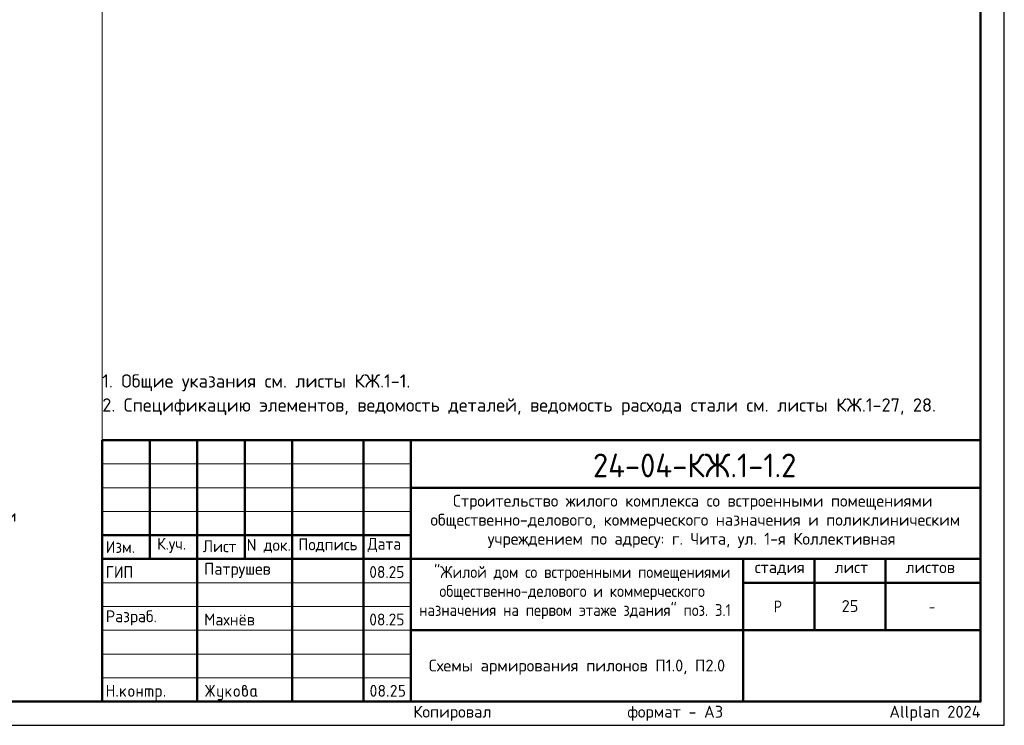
# Model space of a CAD drawing. Header units: millimetres. Extents: x 0 to 42000, y 0 to 29700.
# Tile 12 of 18: x 21261 to 42000, y 0 to 14850. Entities that reach past the tile are written whole.
import ezdxf

# ---------------------------------------------------------------- set-up
doc = ezdxf.new("R2010")
doc.units = ezdxf.units.MM
for name, color, linetype, lineweight in [('Standard', 7, 'Continuous', 25), ('Надписи', 7, 'Continuous', 25), ('Позиционная метка диаметр_ шаг', 7, 'Continuous', 13)]:
    doc.layers.add(name, color=color, linetype=linetype, lineweight=lineweight)
doc.styles.add('ISOCPEUR', font='txt')

msp = doc.modelspace()

# ---------------------------------------------------------------- hatches: boundary and pattern name
at = {"layer": 'Standard', "linetype": 'Continuous', "lineweight": 25, "transparency": 33554687}
for points in [[(23099, 614), (23099, 839), (23099, 840), (23099, 842), (23099, 843), (23100, 844), (23100, 845), (23101, 846), (23101, 847), (23102, 848), (23103, 849), (23104, 850), (23105, 850), (23106, 851), (23107, 851), (23109, 851), (23110, 851), (23112, 851), (23113, 851), (23115, 851), (23116, 851), (23117, 851), (23118, 850), (23119, 850), (23120, 849), (23121, 848), (23122, 847), (23122, 846), (23123, 845), (23123, 844), (23124, 843), (23124, 842), (23124, 840), (23124, 839), (23124, 751), (23224, 751), (23224, 839), (23224, 840), (23224, 842), (23224, 843), (23225, 844), (23225, 845), (23226, 846), (23226, 847), (23227, 848), (23228, 849), (23229, 850), (23230, 850), (23231, 851), (23232, 851), (23233, 851), (23235, 851), (23236, 851), (23238, 851), (23239, 851), (23241, 851), (23242, 851), (23243, 850), (23244, 850), (23245, 849), (23246, 848), (23247, 847), (23247, 846), (23248, 845), (23248, 844), (23249, 843), (23249, 842), (23249, 840), (23249, 839), (23249, 614), (23249, 612), (23249, 611), (23249, 609), (23248, 608), (23248, 607), (23247, 606), (23247, 605), (23246, 604), (23245, 604), (23244, 603), (23243, 602), (23242, 602), (23241, 602), (23239, 601), (23238, 601), (23236, 601), (23235, 601), (23233, 601), (23232, 602), (23231, 602), (23230, 602), (23229, 603), (23228, 604), (23227, 604), (23226, 605), (23226, 606), (23225, 607), (23225, 608), (23224, 609), (23224, 611), (23224, 612), (23224, 614), (23224, 726), (23124, 726), (23124, 614), (23124, 612), (23124, 611), (23124, 609), (23123, 608), (23123, 607), (23122, 606), (23122, 605), (23121, 604), (23120, 604), (23119, 603), (23118, 602), (23117, 602), (23116, 602), (23115, 601), (23113, 601), (23112, 601), (23110, 601), (23109, 601), (23107, 602), (23106, 602), (23105, 602), (23104, 603), (23103, 604), (23102, 604), (23101, 605), (23101, 606), (23100, 607), (23100, 608), (23099, 609), (23099, 611), (23099, 612)], [(25259, 704), (25194, 607), (25193, 605), (25192, 604), (25191, 603), (25190, 603), (25188, 602), (25187, 602), (25185, 601), (25183, 601), (25182, 601), (25180, 601), (25179, 602), (25178, 602), (25177, 603), (25176, 603), (25175, 604), (25174, 605), (25173, 605), (25173, 606), (25172, 607), (25172, 609), (25171, 610), (25171, 611), (25171, 613), (25171, 614), (25171, 616), (25172, 618), (25172, 619), (25173, 621), (25243, 726), (25173, 832), (25172, 833), (25172, 835), (25171, 837), (25171, 838), (25171, 840), (25171, 841), (25171, 843), (25172, 844), (25172, 845), (25173, 846), (25173, 847), (25174, 848), (25175, 849), (25176, 849), (25177, 850), (25178, 850), (25179, 851), (25181, 851), (25182, 851), (25184, 851), (25185, 851), (25187, 851), (25188, 851), (25189, 850), (25191, 849), (25192, 848), (25193, 847), (25194, 846), (25259, 749), (25259, 839), (25259, 840), (25259, 842), (25259, 843), (25259, 844), (25260, 845), (25260, 846), (25261, 847), (25262, 848), (25262, 849), (25263, 850), (25264, 850), (25266, 851), (25267, 851), (25268, 851), (25269, 851), (25271, 851), (25273, 851), (25274, 851), (25275, 851), (25277, 851), (25278, 850), (25279, 850), (25280, 849), (25280, 848), (25281, 847), (25282, 846), (25282, 845), (25283, 844), (25283, 843), (25283, 842), (25284, 840), (25284, 839), (25284, 749), (25348, 846), (25349, 847), (25350, 848), (25351, 849), (25353, 850), (25354, 851), (25356, 851), (25357, 851), (25359, 851), (25360, 851), (25361, 851), (25362, 851), (25363, 850), (25365, 850), (25366, 849), (25367, 848), (25367, 847), (25368, 847), (25369, 846), (25370, 845), (25370, 843), (25371, 842), (25371, 841), (25371, 840), (25371, 839), (25371, 837), (25371, 835), (25370, 833), (25369, 832), (25299, 726), (25369, 621), (25370, 619), (25371, 617), (25371, 616), (25371, 614), (25371, 613), (25371, 611), (25371, 610), (25370, 609), (25370, 608), (25369, 607), (25368, 606), (25368, 605), (25367, 604), (25366, 603), (25365, 603), (25364, 602), (25363, 602), (25361, 602), (25360, 601), (25359, 601), (25357, 601), (25356, 602), (25354, 602), (25353, 603), (25351, 603), (25350, 604), (25349, 605), (25348, 607), (25284, 704), (25284, 614), (25284, 612), (25283, 611), (25283, 609), (25283, 608), (25282, 607), (25282, 606), (25281, 605), (25280, 604), (25280, 604), (25279, 603), (25278, 602), (25277, 602), (25275, 602), (25274, 601), (25273, 601), (25271, 601), (25269, 601), (25268, 601), (25267, 602), (25266, 602), (25264, 602), (25263, 603), (25262, 604), (25262, 604), (25261, 605), (25260, 606), (25260, 607), (25259, 608), (25259, 609), (25259, 611), (25259, 612), (25259, 614)], [(29137, 851), (29140, 851), (29144, 851), (29147, 851), (29150, 850), (29153, 850), (29156, 849), (29158, 848), (29161, 847), (29164, 846), (29167, 844), (29169, 843), (29172, 841), (29174, 839), (29177, 837), (29179, 835), (29181, 833), (29184, 831), (29186, 828), (29188, 826), (29189, 823), (29191, 821), (29193, 818), (29194, 816), (29195, 813), (29196, 810), (29197, 807), (29198, 804), (29198, 801), (29199, 798), (29199, 795), (29200, 792), (29200, 789), (29200, 784), (29199, 780), (29198, 775), (29197, 771), (29195, 766), (29193, 762), (29191, 757), (29188, 753), (29110, 626), (29187, 626), (29189, 626), (29190, 626), (29191, 626), (29193, 626), (29194, 625), (29195, 625), (29196, 624), (29197, 623), (29197, 622), (29198, 621), (29198, 620), (29199, 619), (29199, 618), (29199, 617), (29200, 615), (29200, 614), (29200, 612), (29199, 611), (29199, 610), (29199, 608), (29198, 607), (29198, 606), (29197, 605), (29197, 604), (29196, 604), (29195, 603), (29194, 602), (29193, 602), (29191, 602), (29190, 601), (29189, 601), (29187, 601), (29087, 601), (29086, 601), (29084, 601), (29083, 602), (29082, 602), (29081, 602), (29080, 603), (29079, 604), (29078, 604), (29077, 605), (29076, 606), (29076, 607), (29075, 608), (29075, 609), (29075, 611), (29075, 612), (29075, 614), (29075, 616), (29075, 617), (29076, 619), (29077, 621), (29168, 768), (29170, 771), (29171, 773), (29172, 776), (29173, 778), (29174, 781), (29174, 783), (29175, 786), (29175, 789), (29175, 793), (29174, 796), (29173, 800), (29172, 803), (29171, 806), (29168, 809), (29166, 813), (29164, 815), (29161, 818), (29158, 820), (29155, 822), (29152, 823), (29148, 825), (29145, 826), (29141, 826), (29137, 826), (29135, 826), (29132, 826), (29129, 825), (29127, 824), (29124, 823), (29122, 822), (29119, 820), (29117, 818), (29114, 816), (29112, 814), (29110, 812), (29107, 809), (29105, 806), (29103, 802), (29100, 799), (29098, 795), (29097, 793), (29096, 792), (29095, 791), (29094, 790), (29092, 790), (29091, 789), (29089, 789), (29087, 789), (29086, 789), (29084, 789), (29083, 789), (29082, 790), (29081, 790), (29080, 791), (29079, 791), (29078, 792), (29077, 793), (29076, 794), (29076, 795), (29075, 796), (29075, 797), (29075, 798), (29075, 800), (29075, 801), (29075, 803), (29075, 804), (29075, 805), (29076, 806), (29079, 812), (29082, 817), (29085, 822), (29088, 826), (29092, 830), (29095, 834), (29099, 837), (29103, 840), (29107, 843), (29111, 845), (29115, 847), (29119, 848), (29123, 850), (29128, 851), (29132, 851)], [(29250, 739), (29250, 839), (29250, 840), (29250, 842), (29250, 843), (29250, 844), (29251, 845), (29251, 846), (29252, 847), (29253, 848), (29253, 849), (29254, 850), (29255, 850), (29257, 851), (29258, 851), (29259, 851), (29261, 851), (29262, 851), (29349, 851), (29351, 851), (29352, 851), (29354, 851), (29355, 851), (29356, 850), (29357, 850), (29358, 849), (29359, 848), (29359, 847), (29360, 846), (29361, 845), (29361, 844), (29361, 843), (29362, 842), (29362, 840), (29362, 839), (29362, 837), (29362, 836), (29361, 834), (29361, 833), (29361, 832), (29360, 831), (29359, 830), (29359, 829), (29358, 829), (29357, 828), (29356, 827), (29355, 827), (29354, 827), (29352, 826), (29351, 826), (29349, 826), (29275, 826), (29275, 751), (29312, 751), (29315, 751), (29318, 751), (29322, 751), (29324, 750), (29327, 750), (29330, 749), (29333, 748), (29336, 747), (29339, 746), (29341, 744), (29344, 743), (29347, 741), (29349, 739), (29351, 737), (29354, 735), (29356, 733), (29358, 731), (29360, 728), (29362, 726), (29364, 723), (29366, 721), (29367, 718), (29369, 715), (29370, 713), (29371, 710), (29372, 707), (29373, 704), (29373, 701), (29374, 698), (29374, 695), (29374, 692), (29374, 689), (29374, 664), (29374, 661), (29374, 657), (29374, 654), (29373, 651), (29373, 648), (29372, 645), (29371, 643), (29370, 640), (29369, 637), (29367, 634), (29366, 632), (29364, 629), (29362, 627), (29360, 624), (29358, 622), (29356, 620), (29354, 617), (29351, 615), (29349, 613), (29346, 612), (29344, 610), (29341, 608), (29339, 607), (29336, 606), (29333, 605), (29330, 604), (29327, 603), (29324, 602), (29321, 602), (29318, 602), (29315, 601), (29312, 601), (29262, 601), (29261, 601), (29259, 601), (29258, 602), (29257, 602), (29255, 602), (29254, 603), (29253, 604), (29253, 604), (29252, 605), (29251, 606), (29251, 607), (29250, 608), (29250, 610), (29250, 611), (29250, 612), (29250, 614), (29250, 615), (29250, 617), (29250, 618), (29250, 619), (29251, 620), (29251, 621), (29252, 622), (29253, 623), (29253, 624), (29254, 625), (29255, 625), (29257, 626), (29258, 626), (29259, 626), (29261, 626), (29262, 626), (29312, 626), (29316, 626), (29319, 627), (29323, 628), (29326, 629), (29330, 630), (29333, 632), (29336, 634), (29338, 637), (29341, 640), (29343, 643), (29345, 646), (29347, 649), (29348, 653), (29349, 656), (29349, 660), (29349, 664), (29349, 689), (29349, 693), (29349, 696), (29348, 700), (29347, 703), (29345, 707), (29343, 710), (29341, 713), (29338, 715), (29336, 718), (29333, 720), (29330, 722), (29326, 724), (29323, 725), (29319, 726), (29316, 726), (29312, 726), (29262, 726), (29261, 726), (29259, 726), (29258, 727), (29257, 727), (29255, 727), (29254, 728), (29253, 729), (29253, 729), (29252, 730), (29251, 731), (29251, 732), (29250, 733), (29250, 734), (29250, 736), (29250, 737)], [(23299, 626), (23299, 628), (23299, 629), (23299, 631), (23300, 632), (23300, 633), (23301, 634), (23301, 635), (23302, 636), (23303, 637), (23304, 637), (23305, 638), (23306, 638), (23307, 638), (23309, 639), (23310, 639), (23312, 639), (23313, 639), (23314, 639), (23316, 638), (23317, 638), (23318, 638), (23319, 637), (23320, 637), (23321, 636), (23322, 635), (23322, 634), (23323, 633), (23323, 632), (23324, 631), (23324, 629), (23324, 628), (23324, 626), (23324, 614), (23324, 612), (23324, 611), (23324, 610), (23323, 608), (23323, 607), (23322, 606), (23322, 605), (23321, 604), (23320, 604), (23319, 603), (23318, 602), (23317, 602), (23316, 602), (23314, 601), (23313, 601), (23312, 601), (23310, 601), (23309, 601), (23307, 602), (23306, 602), (23305, 602), (23304, 603), (23303, 604), (23302, 604), (23301, 605), (23301, 606), (23300, 607), (23300, 608), (23299, 610), (23299, 611), (23299, 612), (23299, 614)], [(23399, 694), (23478, 773), (23478, 773), (23479, 774), (23480, 775), (23482, 775), (23483, 776), (23484, 776), (23485, 776), (23486, 776), (23488, 776), (23489, 776), (23491, 776), (23492, 775), (23493, 775), (23494, 774), (23495, 774), (23496, 773), (23497, 772), (23497, 771), (23498, 770), (23498, 769), (23499, 768), (23499, 767), (23499, 765), (23499, 764), (23499, 762), (23499, 761), (23498, 760), (23498, 759), (23497, 758), (23497, 757), (23496, 756), (23495, 755), (23440, 700), (23496, 621), (23498, 619), (23498, 617), (23499, 616), (23499, 614), (23499, 612), (23499, 611), (23499, 609), (23498, 608), (23498, 607), (23497, 606), (23497, 605), (23496, 604), (23495, 604), (23494, 603), (23493, 602), (23492, 602), (23491, 602), (23489, 601), (23488, 601), (23486, 601), (23485, 601), (23483, 602), (23482, 602), (23480, 603), (23479, 603), (23478, 604), (23477, 605), (23476, 607), (23422, 682), (23399, 659), (23399, 614), (23399, 612), (23399, 611), (23399, 609), (23398, 608), (23398, 607), (23397, 606), (23397, 605), (23396, 604), (23395, 604), (23394, 603), (23393, 602), (23392, 602), (23391, 602), (23389, 601), (23388, 601), (23386, 601), (23385, 601), (23383, 601), (23382, 602), (23381, 602), (23380, 602), (23379, 603), (23378, 604), (23377, 604), (23376, 605), (23376, 606), (23375, 607), (23375, 608), (23374, 609), (23374, 611), (23374, 612), (23374, 614), (23374, 764), (23374, 765), (23374, 767), (23374, 768), (23375, 769), (23375, 770), (23376, 771), (23376, 772), (23377, 773), (23378, 774), (23379, 774), (23380, 775), (23381, 775), (23382, 776), (23383, 776), (23385, 776), (23386, 776), (23388, 776), (23389, 776), (23391, 776), (23392, 775), (23393, 775), (23394, 774), (23395, 774), (23396, 773), (23397, 772), (23397, 771), (23398, 770), (23398, 769), (23399, 768), (23399, 767), (23399, 765), (23399, 764)], [(23749, 676), (23749, 614), (23749, 612), (23748, 611), (23748, 609), (23748, 608), (23747, 607), (23747, 606), (23746, 605), (23746, 604), (23745, 604), (23744, 603), (23743, 602), (23742, 602), (23740, 602), (23739, 601), (23738, 601), (23736, 601), (23735, 601), (23733, 601), (23732, 602), (23731, 602), (23729, 602), (23729, 603), (23728, 604), (23727, 604), (23726, 605), (23725, 606), (23725, 607), (23724, 608), (23724, 609), (23724, 611), (23724, 612), (23724, 614), (23724, 764), (23724, 765), (23724, 767), (23724, 768), (23724, 769), (23725, 770), (23725, 771), (23726, 772), (23727, 773), (23728, 774), (23729, 774), (23729, 775), (23731, 775), (23732, 776), (23733, 776), (23735, 776), (23736, 776), (23738, 776), (23739, 776), (23740, 776), (23742, 775), (23743, 775), (23744, 774), (23745, 774), (23746, 773), (23746, 772), (23747, 771), (23747, 770), (23748, 769), (23748, 768), (23748, 767), (23749, 765), (23749, 764), (23749, 701), (23823, 701), (23823, 764), (23823, 765), (23824, 767), (23824, 768), (23824, 769), (23825, 770), (23825, 771), (23826, 772), (23826, 773), (23827, 774), (23828, 774), (23829, 775), (23830, 775), (23832, 776), (23833, 776), (23834, 776), (23836, 776), (23837, 776), (23839, 776), (23840, 776), (23841, 775), (23843, 775), (23843, 774), (23844, 774), (23845, 773), (23846, 772), (23847, 771), (23847, 770), (23848, 769), (23848, 768), (23848, 767), (23848, 765), (23848, 764), (23848, 614), (23848, 612), (23848, 611), (23848, 609), (23848, 608), (23847, 607), (23847, 606), (23846, 605), (23845, 604), (23844, 604), (23843, 603), (23843, 602), (23841, 602), (23840, 602), (23839, 601), (23837, 601), (23836, 601), (23834, 601), (23833, 601), (23832, 602), (23830, 602), (23829, 602), (23828, 603), (23827, 604), (23826, 604), (23826, 605), (23825, 606), (23825, 607), (23824, 608), (23824, 609), (23824, 611), (23823, 612), (23823, 614), (23823, 676)], [(23911, 776), (24023, 776), (24026, 776), (24028, 776), (24031, 776), (24033, 775), (24036, 775), (24038, 774), (24040, 773), (24043, 773), (24045, 772), (24047, 770), (24049, 769), (24051, 768), (24053, 767), (24055, 765), (24057, 763), (24059, 762), (24061, 760), (24062, 758), (24064, 756), (24065, 754), (24067, 752), (24068, 750), (24069, 748), (24070, 745), (24071, 743), (24071, 741), (24072, 739), (24072, 736), (24073, 734), (24073, 731), (24073, 729), (24073, 726), (24073, 614), (24073, 612), (24073, 611), (24073, 609), (24073, 608), (24072, 607), (24072, 606), (24071, 605), (24070, 604), (24069, 604), (24068, 603), (24067, 602), (24066, 602), (24065, 602), (24064, 601), (24062, 601), (24061, 601), (24059, 601), (24058, 601), (24057, 602), (24055, 602), (24054, 602), (24053, 603), (24052, 604), (24051, 604), (24051, 605), (24050, 606), (24049, 607), (24049, 608), (24049, 609), (24048, 611), (24048, 612), (24048, 614), (24048, 726), (24048, 729), (24048, 731), (24047, 734), (24046, 736), (24046, 738), (24044, 740), (24043, 742), (24041, 744), (24039, 746), (24037, 747), (24035, 748), (24033, 749), (24031, 750), (24028, 751), (24026, 751), (24023, 751), (23998, 751), (23998, 614), (23998, 612), (23998, 611), (23998, 609), (23998, 608), (23997, 607), (23997, 606), (23996, 605), (23995, 604), (23995, 604), (23994, 603), (23993, 602), (23991, 602), (23990, 602), (23989, 601), (23987, 601), (23986, 601), (23984, 601), (23983, 601), (23982, 602), (23980, 602), (23979, 602), (23978, 603), (23977, 604), (23977, 604), (23976, 605), (23975, 606), (23975, 607), (23974, 608), (23974, 609), (23974, 611), (23973, 612), (23973, 614), (23973, 751), (23924, 751), (23924, 614), (23924, 612), (23923, 611), (23923, 609), (23923, 608), (23922, 607), (23922, 606), (23921, 605), (23920, 604), (23920, 604), (23919, 603), (23918, 602), (23916, 602), (23915, 602), (23914, 601), (23913, 601), (23911, 601), (23909, 601), (23908, 601), (23907, 602), (23906, 602), (23904, 602), (23903, 603), (23902, 604), (23902, 604), (23901, 605), (23900, 606), (23900, 607), (23899, 608), (23899, 609), (23899, 611), (23898, 612), (23898, 614), (23898, 764), (23898, 765), (23899, 767), (23899, 768), (23899, 769), (23900, 770), (23900, 771), (23901, 772), (23902, 773), (23902, 774), (23903, 774), (23904, 775), (23906, 775), (23907, 776), (23908, 776), (23909, 776)], [(24298, 626), (24298, 628), (24298, 629), (24299, 631), (24299, 632), (24299, 633), (24300, 634), (24301, 635), (24301, 636), (24302, 637), (24303, 637), (24304, 638), (24305, 638), (24307, 638), (24308, 639), (24309, 639), (24311, 639), (24312, 639), (24314, 639), (24315, 638), (24316, 638), (24317, 638), (24318, 637), (24319, 637), (24320, 636), (24321, 635), (24322, 634), (24322, 633), (24323, 632), (24323, 631), (24323, 629), (24323, 628), (24323, 626), (24323, 614), (24323, 612), (24323, 611), (24323, 610), (24323, 608), (24322, 607), (24322, 606), (24321, 605), (24320, 604), (24319, 604), (24318, 603), (24317, 602), (24316, 602), (24315, 602), (24314, 601), (24312, 601), (24311, 601), (24309, 601), (24308, 601), (24307, 602), (24305, 602), (24304, 602), (24303, 603), (24302, 604), (24301, 604), (24301, 605), (24300, 606), (24299, 607), (24299, 608), (24299, 610), (24298, 611), (24298, 612), (24298, 614)], [(25521, 576), (25521, 601), (25471, 601), (25468, 601), (25466, 602), (25463, 602), (25461, 602), (25458, 603), (25456, 603), (25454, 604), (25452, 605), (25449, 606), (25447, 607), (25445, 608), (25443, 609), (25441, 611), (25439, 612), (25437, 614), (25436, 616), (25434, 618), (25432, 620), (25431, 622), (25429, 624), (25428, 626), (25427, 628), (25426, 630), (25425, 632), (25424, 634), (25423, 637), (25422, 639), (25422, 641), (25422, 644), (25421, 646), (25421, 649), (25421, 651), (25421, 764), (25421, 765), (25421, 767), (25421, 768), (25422, 769), (25422, 770), (25423, 771), (25423, 772), (25424, 773), (25425, 774), (25426, 774), (25427, 775), (25428, 775), (25429, 776), (25431, 776), (25432, 776), (25434, 776), (25435, 776), (25437, 776), (25438, 776), (25439, 775), (25440, 775), (25441, 774), (25442, 774), (25443, 773), (25444, 772), (25444, 771), (25445, 770), (25445, 769), (25446, 768), (25446, 767), (25446, 765), (25446, 764), (25446, 651), (25446, 649), (25447, 646), (25447, 644), (25448, 642), (25449, 640), (25450, 638), (25452, 636), (25454, 634), (25455, 632), (25457, 630), (25459, 629), (25462, 628), (25464, 627), (25466, 627), (25468, 626), (25471, 626), (25521, 626), (25521, 764), (25521, 765), (25521, 767), (25521, 768), (25522, 769), (25522, 770), (25523, 771), (25523, 772), (25524, 773), (25525, 774), (25526, 774), (25527, 775), (25528, 775), (25529, 776), (25530, 776), (25532, 776), (25533, 776), (25535, 776), (25536, 776), (25538, 776), (25539, 775), (25540, 775), (25541, 774), (25542, 774), (25543, 773), (25544, 772), (25544, 771), (25545, 770), (25545, 769), (25545, 768), (25546, 767), (25546, 765), (25546, 764), (25546, 576), (25546, 574), (25546, 571), (25545, 569), (25545, 566), (25545, 564), (25544, 562), (25543, 559), (25542, 557), (25541, 555), (25540, 553), (25539, 551), (25538, 549), (25537, 547), (25535, 545), (25533, 543), (25532, 541), (25530, 539), (25528, 538), (25526, 536), (25524, 535), (25522, 533), (25520, 532), (25518, 531), (25516, 530), (25514, 529), (25511, 528), (25509, 528), (25507, 527), (25504, 527), (25502, 527), (25499, 526), (25497, 526), (25446, 526), (25445, 526), (25443, 527), (25442, 527), (25441, 527), (25440, 528), (25439, 528), (25438, 529), (25437, 529), (25436, 530), (25435, 531), (25435, 532), (25434, 533), (25434, 535), (25434, 536), (25434, 537), (25434, 539), (25434, 540), (25434, 541), (25434, 542), (25435, 544), (25435, 545), (25436, 546), (25436, 547), (25437, 548), (25438, 549), (25439, 549), (25440, 550), (25442, 550), (25443, 551), (25444, 551), (25445, 551), (25446, 551), (25496, 551), (25499, 551), (25501, 552), (25503, 552), (25506, 553), (25508, 554), (25510, 555), (25512, 557), (25514, 558), (25515, 560), (25517, 562), (25518, 564), (25519, 566), (25520, 568), (25520, 571), (25521, 573)], [(25621, 694), (25700, 773), (25700, 773), (25701, 774), (25702, 775), (25704, 775), (25705, 776), (25706, 776), (25707, 776), (25708, 776), (25710, 776), (25711, 776), (25713, 776), (25714, 775), (25715, 775), (25716, 774), (25717, 774), (25718, 773), (25719, 772), (25719, 771), (25720, 770), (25720, 769), (25721, 768), (25721, 767), (25721, 765), (25721, 764), (25721, 762), (25721, 761), (25721, 760), (25720, 759), (25720, 758), (25719, 757), (25718, 756), (25717, 755), (25662, 700), (25719, 621), (25720, 619), (25720, 617), (25721, 616), (25721, 614), (25721, 612), (25721, 611), (25721, 609), (25720, 608), (25720, 607), (25719, 606), (25719, 605), (25718, 604), (25717, 604), (25716, 603), (25715, 602), (25714, 602), (25713, 602), (25711, 601), (25710, 601), (25708, 601), (25707, 601), (25705, 602), (25704, 602), (25703, 603), (25701, 603), (25700, 604), (25699, 605), (25698, 607), (25644, 682), (25621, 659), (25621, 614), (25621, 612), (25621, 611), (25621, 609), (25620, 608), (25620, 607), (25619, 606), (25619, 605), (25618, 604), (25617, 604), (25616, 603), (25615, 602), (25614, 602), (25613, 602), (25611, 601), (25610, 601), (25608, 601), (25607, 601), (25606, 601), (25604, 602), (25603, 602), (25602, 602), (25601, 603), (25600, 604), (25599, 604), (25598, 605), (25598, 606), (25597, 607), (25597, 608), (25596, 609), (25596, 611), (25596, 612), (25596, 614), (25596, 764), (25596, 765), (25596, 767), (25596, 768), (25597, 769), (25597, 770), (25598, 771), (25598, 772), (25599, 773), (25600, 774), (25601, 774), (25602, 775), (25603, 775), (25604, 776), (25606, 776), (25607, 776), (25608, 776), (25610, 776), (25611, 776), (25613, 776), (25614, 775), (25615, 775), (25616, 774), (25617, 774), (25618, 773), (25619, 772), (25619, 771), (25620, 770), (25620, 769), (25621, 768), (25621, 767), (25621, 765), (25621, 764)], [(29000, 626), (29000, 628), (29000, 629), (29000, 631), (29001, 632), (29001, 633), (29002, 634), (29002, 635), (29003, 636), (29004, 637), (29005, 637), (29006, 638), (29007, 638), (29008, 638), (29009, 639), (29011, 639), (29012, 639), (29014, 639), (29015, 639), (29017, 638), (29018, 638), (29019, 638), (29020, 637), (29021, 637), (29022, 636), (29023, 635), (29023, 634), (29024, 633), (29024, 632), (29024, 631), (29025, 629), (29025, 628), (29025, 626), (29025, 614), (29025, 612), (29025, 611), (29024, 610), (29024, 608), (29024, 607), (29023, 606), (29023, 605), (29022, 604), (29021, 604), (29020, 603), (29019, 602), (29018, 602), (29017, 602), (29015, 601), (29014, 601), (29012, 601), (29011, 601), (29009, 601), (29008, 602), (29007, 602), (29006, 602), (29005, 603), (29004, 604), (29003, 604), (29002, 605), (29002, 606), (29001, 607), (29001, 608), (29000, 610), (29000, 611), (29000, 612), (29000, 614)]]:
    msp.add_hatch(color=7, dxfattribs=at).paths.add_polyline_path(points, flags=16)
h = msp.add_hatch(color=7, dxfattribs=at)
h.paths.add_polyline_path([(25971, 764), (25975, 767), (25979, 769), (25982, 772), (25986, 773), (25990, 775), (25993, 775), (25997, 776), (26000, 776), (26002, 776), (26004, 777), (26006, 777), (26007, 778), (26009, 779), (26011, 781), (26013, 783), (26014, 785), (26016, 787), (26017, 789), (26018, 791), (26019, 793), (26020, 795), (26020, 797), (26021, 799), (26021, 801), (26021, 804), (26020, 806), (26020, 809), (26019, 811), (26018, 813), (26017, 815), (26015, 817), (26014, 819), (26012, 821), (26010, 822), (26008, 824), (26005, 824), (26003, 825), (26001, 826), (25998, 826), (25996, 826), (25993, 826), (25991, 826), (25988, 825), (25986, 824), (25984, 823), (25982, 822), (25980, 821), (25978, 819), (25976, 817), (25975, 815), (25973, 813), (25973, 811), (25972, 809), (25971, 806), (25971, 804), (25971, 801)])
h.paths.add_polyline_path([(26033, 771), (26037, 769), (26041, 767), (26045, 765), (26048, 762), (26052, 759), (26055, 756), (26058, 752), (26060, 748), (26063, 744), (26065, 740), (26067, 736), (26068, 732), (26069, 727), (26070, 723), (26070, 718), (26070, 714), (26070, 664), (26070, 661), (26070, 657), (26070, 654), (26069, 651), (26069, 648), (26068, 645), (26067, 642), (26066, 640), (26065, 637), (26063, 634), (26062, 632), (26060, 629), (26058, 627), (26056, 624), (26054, 622), (26052, 619), (26050, 617), (26048, 615), (26045, 613), (26043, 612), (26040, 610), (26037, 608), (26035, 607), (26032, 606), (26029, 605), (26026, 604), (26024, 603), (26021, 602), (26018, 602), (26014, 602), (26011, 601), (26008, 601), (26005, 601), (26002, 602), (25999, 602), (25996, 602), (25993, 603), (25990, 604), (25987, 605), (25984, 606), (25981, 607), (25979, 608), (25976, 610), (25973, 612), (25971, 613), (25968, 615), (25966, 617), (25964, 620), (25962, 622), (25960, 624), (25958, 627), (25956, 629), (25954, 632), (25953, 634), (25951, 637), (25950, 640), (25949, 643), (25948, 645), (25947, 648), (25947, 651), (25946, 654), (25946, 657), (25946, 661), (25946, 664), (25946, 801), (25946, 804), (25946, 806), (25946, 809), (25947, 811), (25947, 814), (25948, 816), (25948, 818), (25949, 821), (25950, 823), (25951, 825), (25953, 827), (25954, 829), (25955, 831), (25957, 833), (25958, 835), (25960, 837), (25962, 839), (25964, 840), (25966, 842), (25968, 843), (25970, 845), (25972, 846), (25974, 847), (25976, 848), (25979, 849), (25981, 849), (25983, 850), (25986, 850), (25988, 851), (25990, 851), (25993, 851), (25996, 851), (25998, 851), (26001, 851), (26003, 851), (26006, 850), (26008, 850), (26010, 849), (26013, 849), (26015, 848), (26017, 847), (26019, 846), (26021, 844), (26023, 843), (26025, 842), (26027, 840), (26029, 839), (26031, 837), (26033, 835), (26034, 833), (26036, 831), (26037, 829), (26039, 827), (26040, 825), (26041, 823), (26042, 821), (26043, 818), (26043, 816), (26044, 814), (26045, 811), (26045, 809), (26045, 806), (26045, 804), (26045, 801), (26045, 797), (26045, 792), (26044, 788), (26042, 784), (26041, 781), (26038, 777), (26036, 774)], flags=16)
h.paths.add_polyline_path([(26045, 664), (26045, 714), (26045, 718), (26045, 721), (26044, 725), (26043, 728), (26041, 732), (26039, 735), (26037, 738), (26035, 740), (26032, 743), (26029, 745), (26026, 747), (26023, 749), (26019, 750), (26016, 751), (26012, 751), (26008, 751), (26004, 751), (26001, 751), (25997, 750), (25994, 749), (25990, 747), (25987, 745), (25984, 743), (25982, 740), (25979, 738), (25977, 735), (25975, 732), (25973, 728), (25972, 725), (25971, 721), (25971, 718), (25971, 714), (25971, 664), (25971, 660), (25971, 656), (25972, 653), (25973, 649), (25975, 646), (25977, 643), (25979, 640), (25982, 637), (25984, 634), (25987, 632), (25990, 630), (25994, 629), (25997, 628), (26001, 627), (26004, 626), (26008, 626), (26012, 626), (26016, 627), (26019, 628), (26023, 629), (26026, 630), (26029, 633), (26032, 635), (26035, 637), (26037, 640), (26039, 643), (26041, 646), (26043, 649), (26044, 653), (26045, 656), (26045, 660)])
h = msp.add_hatch(color=7, dxfattribs=at)
h.paths.add_polyline_path([(28750, 726), (28750, 734), (28749, 742), (28749, 749), (28748, 756), (28747, 764), (28746, 771), (28745, 778), (28743, 785), (28742, 790), (28741, 795), (28739, 799), (28738, 803), (28736, 807), (28734, 810), (28732, 813), (28731, 816), (28729, 818), (28727, 820), (28724, 822), (28722, 824), (28720, 825), (28718, 826), (28715, 826), (28712, 826), (28710, 826), (28708, 826), (28705, 825), (28703, 824), (28701, 822), (28699, 820), (28696, 818), (28695, 816), (28693, 813), (28691, 810), (28689, 807), (28688, 803), (28686, 799), (28685, 794), (28683, 790), (28682, 785), (28680, 778), (28679, 770), (28678, 763), (28677, 756), (28676, 749), (28676, 741), (28675, 734), (28675, 726), (28675, 719), (28676, 711), (28676, 704), (28677, 696), (28678, 689), (28679, 682), (28680, 675), (28682, 668), (28683, 663), (28684, 658), (28686, 654), (28687, 650), (28689, 646), (28691, 643), (28693, 639), (28694, 637), (28696, 634), (28698, 632), (28701, 630), (28703, 629), (28705, 628), (28707, 627), (28710, 626), (28712, 626), (28715, 626), (28718, 627), (28720, 628), (28722, 629), (28724, 630), (28727, 632), (28729, 634), (28731, 637), (28732, 639), (28734, 643), (28736, 646), (28738, 650), (28739, 654), (28741, 658), (28742, 663), (28743, 668), (28745, 675), (28746, 682), (28747, 689), (28748, 696), (28749, 704), (28749, 711), (28750, 719)])
h.paths.add_polyline_path([(28775, 726), (28775, 721), (28775, 715), (28775, 710), (28774, 705), (28774, 699), (28773, 694), (28773, 689), (28772, 685), (28771, 680), (28771, 675), (28770, 671), (28769, 666), (28768, 662), (28766, 657), (28765, 653), (28764, 649), (28762, 643), (28760, 638), (28757, 633), (28755, 628), (28752, 624), (28749, 620), (28746, 616), (28743, 613), (28740, 610), (28736, 608), (28733, 606), (28729, 604), (28725, 603), (28721, 602), (28717, 601), (28712, 601), (28708, 601), (28704, 602), (28700, 603), (28696, 604), (28692, 606), (28689, 608), (28685, 610), (28682, 613), (28679, 616), (28676, 620), (28673, 624), (28670, 628), (28668, 632), (28665, 638), (28663, 643), (28661, 649), (28660, 653), (28658, 657), (28657, 661), (28656, 666), (28655, 670), (28654, 675), (28654, 680), (28653, 684), (28652, 689), (28652, 694), (28651, 699), (28651, 705), (28650, 710), (28650, 715), (28650, 721), (28650, 726), (28650, 732), (28650, 737), (28650, 743), (28651, 748), (28651, 753), (28652, 758), (28652, 763), (28653, 768), (28654, 773), (28654, 778), (28655, 782), (28656, 787), (28657, 791), (28658, 795), (28660, 800), (28661, 804), (28663, 810), (28665, 815), (28668, 820), (28670, 825), (28673, 829), (28676, 833), (28679, 836), (28682, 839), (28685, 842), (28689, 845), (28692, 847), (28696, 848), (28700, 850), (28704, 851), (28708, 851), (28712, 851), (28717, 851), (28721, 851), (28725, 850), (28729, 848), (28733, 847), (28736, 845), (28740, 842), (28743, 839), (28746, 836), (28749, 833), (28752, 829), (28755, 824), (28757, 820), (28760, 815), (28762, 810), (28764, 804), (28765, 799), (28766, 795), (28768, 791), (28769, 787), (28770, 782), (28771, 777), (28771, 773), (28772, 768), (28773, 763), (28773, 758), (28774, 753), (28774, 748), (28775, 743), (28775, 737), (28775, 732)], flags=16)
h = msp.add_hatch(color=7, dxfattribs=at)
h.paths.add_polyline_path([(28887, 626), (28891, 626), (28895, 627), (28898, 628), (28902, 629), (28905, 630), (28908, 632), (28911, 634), (28914, 637), (28917, 640), (28919, 643), (28921, 646), (28922, 649), (28923, 653), (28924, 656), (28925, 660), (28925, 664), (28925, 689), (28925, 693), (28924, 696), (28923, 700), (28922, 703), (28921, 707), (28919, 710), (28916, 713), (28914, 715), (28911, 718), (28908, 720), (28905, 722), (28902, 724), (28898, 725), (28895, 726), (28891, 726), (28887, 726), (28883, 726), (28880, 726), (28876, 725), (28873, 724), (28870, 722), (28867, 720), (28864, 718), (28861, 715), (28858, 713), (28856, 710), (28854, 707), (28853, 703), (28851, 700), (28851, 696), (28850, 693), (28850, 689), (28850, 664), (28850, 660), (28851, 656), (28851, 653), (28853, 649), (28854, 646), (28856, 643), (28858, 640), (28861, 637), (28864, 634), (28867, 632), (28870, 630), (28873, 629), (28876, 628), (28880, 627), (28883, 626)])
h.paths.add_polyline_path([(28887, 601), (28884, 601), (28881, 602), (28878, 602), (28875, 602), (28872, 603), (28869, 604), (28866, 605), (28863, 606), (28861, 607), (28858, 608), (28855, 610), (28853, 612), (28850, 613), (28848, 615), (28845, 617), (28843, 620), (28841, 622), (28839, 624), (28837, 627), (28835, 629), (28834, 632), (28832, 634), (28831, 637), (28830, 640), (28828, 643), (28828, 645), (28827, 648), (28826, 651), (28826, 654), (28825, 657), (28825, 661), (28825, 664), (28825, 689), (28825, 693), (28825, 696), (28826, 700), (28827, 704), (28827, 707), (28828, 710), (28830, 714), (28831, 717), (28833, 720), (28835, 723), (28837, 726), (28839, 729), (28841, 731), (28844, 734), (28847, 736), (28850, 739), (28847, 741), (28844, 744), (28841, 746), (28839, 749), (28837, 752), (28835, 755), (28833, 758), (28831, 761), (28830, 764), (28828, 767), (28827, 771), (28827, 774), (28826, 778), (28825, 781), (28825, 785), (28825, 789), (28825, 792), (28825, 795), (28826, 798), (28826, 801), (28827, 804), (28828, 807), (28828, 810), (28830, 813), (28831, 816), (28832, 818), (28834, 821), (28835, 823), (28837, 826), (28839, 828), (28841, 831), (28843, 833), (28845, 835), (28848, 837), (28850, 839), (28853, 841), (28855, 843), (28858, 844), (28861, 846), (28863, 847), (28866, 848), (28869, 849), (28872, 850), (28875, 850), (28878, 851), (28881, 851), (28884, 851), (28887, 851), (28891, 851), (28894, 851), (28897, 851), (28900, 850), (28903, 850), (28906, 849), (28909, 848), (28911, 847), (28914, 846), (28917, 844), (28919, 843), (28922, 841), (28924, 839), (28927, 837), (28929, 835), (28932, 833), (28934, 831), (28936, 828), (28938, 826), (28939, 823), (28941, 821), (28943, 818), (28944, 816), (28945, 813), (28946, 810), (28947, 807), (28948, 804), (28949, 801), (28949, 798), (28949, 795), (28950, 792), (28950, 789), (28950, 785), (28949, 781), (28949, 778), (28948, 774), (28947, 771), (28946, 767), (28945, 764), (28943, 761), (28942, 758), (28940, 755), (28938, 752), (28936, 749), (28933, 746), (28931, 744), (28928, 741), (28925, 739), (28929, 735), (28933, 732), (28937, 728), (28939, 724), (28942, 719), (28944, 715), (28946, 710), (28947, 705), (28948, 704), (28948, 702), (28948, 701), (28948, 699), (28949, 697), (28949, 695), (28949, 692), (28949, 690), (28949, 687), (28949, 684), (28950, 681), (28950, 678), (28950, 675), (28950, 671), (28950, 668), (28950, 664), (28950, 661), (28949, 657), (28949, 654), (28949, 651), (28948, 648), (28947, 645), (28946, 643), (28945, 640), (28944, 637), (28943, 634), (28941, 632), (28939, 629), (28938, 627), (28936, 624), (28934, 622), (28932, 620), (28929, 617), (28927, 615), (28924, 613), (28922, 612), (28919, 610), (28917, 608), (28914, 607), (28911, 606), (28909, 605), (28906, 604), (28903, 603), (28900, 602), (28897, 602), (28894, 602), (28891, 601)], flags=16)
h.paths.add_polyline_path([(28887, 751), (28891, 751), (28895, 752), (28898, 753), (28902, 754), (28905, 755), (28908, 757), (28911, 759), (28914, 762), (28917, 765), (28919, 768), (28921, 771), (28922, 774), (28923, 778), (28924, 781), (28925, 785), (28925, 789), (28925, 793), (28924, 796), (28923, 800), (28922, 803), (28921, 806), (28919, 809), (28916, 812), (28914, 815), (28911, 818), (28908, 820), (28905, 822), (28902, 823), (28898, 825), (28895, 826), (28891, 826), (28887, 826), (28883, 826), (28880, 826), (28876, 825), (28873, 823), (28870, 822), (28867, 820), (28864, 818), (28861, 815), (28858, 813), (28856, 810), (28854, 807), (28853, 803), (28851, 800), (28851, 796), (28850, 793), (28850, 789), (28850, 785), (28851, 781), (28851, 778), (28853, 774), (28854, 771), (28856, 768), (28858, 765), (28861, 762), (28864, 759), (28867, 757), (28870, 755), (28873, 754), (28876, 753), (28880, 752), (28883, 751)])
h = msp.add_hatch(color=7, dxfattribs=at)
h.paths.add_polyline_path([(23549, 664), (23549, 714), (23549, 717), (23549, 720), (23549, 723), (23550, 726), (23550, 729), (23551, 732), (23552, 735), (23553, 738), (23554, 740), (23556, 743), (23557, 746), (23559, 748), (23561, 751), (23563, 753), (23565, 756), (23567, 758), (23569, 760), (23572, 762), (23574, 764), (23577, 766), (23579, 768), (23582, 769), (23584, 770), (23587, 772), (23590, 773), (23593, 774), (23596, 774), (23599, 775), (23602, 776), (23605, 776), (23608, 776), (23611, 776), (23614, 776), (23618, 776), (23621, 776), (23624, 775), (23627, 774), (23630, 774), (23633, 773), (23635, 772), (23638, 770), (23641, 769), (23643, 768), (23646, 766), (23648, 764), (23651, 762), (23653, 760), (23655, 758), (23658, 756), (23660, 753), (23662, 751), (23663, 749), (23665, 746), (23666, 743), (23668, 741), (23669, 738), (23670, 735), (23671, 732), (23672, 729), (23672, 726), (23673, 723), (23673, 720), (23674, 717), (23674, 714), (23674, 664), (23674, 660), (23673, 657), (23673, 654), (23672, 651), (23672, 648), (23671, 645), (23670, 642), (23669, 640), (23668, 637), (23666, 634), (23665, 632), (23663, 629), (23662, 627), (23660, 624), (23658, 622), (23655, 620), (23653, 617), (23651, 615), (23648, 613), (23646, 612), (23643, 610), (23641, 608), (23638, 607), (23635, 606), (23632, 605), (23629, 604), (23627, 603), (23624, 602), (23621, 602), (23617, 602), (23614, 601), (23611, 601), (23608, 601), (23605, 602), (23602, 602), (23599, 602), (23596, 603), (23593, 604), (23590, 605), (23587, 606), (23584, 607), (23582, 608), (23579, 610), (23577, 612), (23574, 613), (23572, 615), (23569, 617), (23567, 620), (23565, 622), (23563, 624), (23561, 627), (23559, 629), (23557, 632), (23556, 634), (23554, 637), (23553, 640), (23552, 642), (23551, 645), (23550, 648), (23550, 651), (23549, 654), (23549, 657), (23549, 660)], flags=16)
h.paths.add_polyline_path([(23648, 664), (23648, 714), (23648, 718), (23648, 721), (23647, 725), (23646, 728), (23644, 732), (23642, 735), (23640, 738), (23638, 740), (23635, 743), (23632, 745), (23629, 747), (23625, 749), (23622, 750), (23619, 751), (23615, 751), (23611, 751), (23607, 751), (23604, 751), (23600, 750), (23597, 749), (23594, 747), (23590, 745), (23587, 743), (23585, 740), (23582, 738), (23580, 735), (23578, 732), (23577, 728), (23575, 725), (23574, 721), (23574, 718), (23574, 714), (23574, 664), (23574, 660), (23574, 656), (23575, 653), (23577, 649), (23578, 646), (23580, 643), (23582, 640), (23585, 637), (23587, 634), (23590, 632), (23593, 630), (23597, 629), (23600, 628), (23604, 627), (23607, 626), (23611, 626), (23615, 626), (23619, 627), (23622, 628), (23625, 629), (23629, 630), (23632, 633), (23635, 635), (23638, 637), (23640, 640), (23642, 643), (23644, 646), (23646, 649), (23647, 653), (23648, 656), (23648, 660)])
h = msp.add_hatch(color=7, dxfattribs=at)
h.paths.add_polyline_path([(24123, 764), (24123, 765), (24124, 767), (24124, 768), (24124, 769), (24125, 770), (24125, 771), (24126, 772), (24127, 773), (24127, 774), (24128, 774), (24129, 775), (24130, 775), (24132, 776), (24133, 776), (24134, 776), (24136, 776), (24198, 776), (24201, 776), (24203, 776), (24206, 776), (24208, 775), (24211, 775), (24213, 774), (24215, 773), (24218, 773), (24220, 772), (24222, 770), (24224, 769), (24226, 768), (24228, 767), (24230, 765), (24232, 763), (24234, 762), (24236, 760), (24237, 758), (24239, 756), (24240, 754), (24241, 752), (24243, 750), (24244, 748), (24245, 746), (24245, 743), (24246, 741), (24247, 739), (24247, 736), (24248, 734), (24248, 731), (24248, 729), (24248, 726), (24248, 651), (24248, 649), (24248, 646), (24248, 644), (24247, 641), (24247, 639), (24246, 637), (24245, 634), (24245, 632), (24244, 630), (24243, 628), (24241, 626), (24240, 624), (24239, 622), (24237, 620), (24236, 618), (24234, 616), (24232, 614), (24230, 612), (24228, 611), (24226, 609), (24224, 608), (24222, 607), (24220, 606), (24218, 605), (24215, 604), (24213, 603), (24211, 603), (24208, 602), (24206, 602), (24203, 602), (24201, 601), (24198, 601), (24148, 601), (24148, 539), (24148, 537), (24148, 536), (24148, 535), (24148, 533), (24147, 532), (24147, 531), (24146, 530), (24145, 529), (24145, 529), (24144, 528), (24143, 528), (24141, 527), (24140, 527), (24139, 527), (24138, 526), (24136, 526), (24134, 526), (24133, 527), (24132, 527), (24130, 527), (24129, 528), (24128, 528), (24127, 529), (24127, 529), (24126, 530), (24125, 531), (24125, 532), (24124, 533), (24124, 535), (24124, 536), (24123, 537), (24123, 539)], flags=16)
h.paths.add_polyline_path([(24148, 751), (24148, 626), (24198, 626), (24201, 626), (24203, 627), (24206, 627), (24208, 628), (24210, 629), (24212, 630), (24214, 632), (24216, 634), (24218, 635), (24219, 637), (24220, 639), (24221, 642), (24222, 644), (24223, 646), (24223, 649), (24223, 651), (24223, 726), (24223, 729), (24223, 731), (24222, 734), (24221, 736), (24220, 738), (24219, 740), (24218, 742), (24216, 744), (24214, 746), (24212, 747), (24210, 748), (24208, 749), (24206, 750), (24203, 751), (24201, 751), (24198, 751)])
h = msp.add_hatch(color=7, dxfattribs=at)
h.paths.add_polyline_path([(25771, 664), (25771, 714), (25771, 717), (25771, 720), (25771, 723), (25772, 726), (25773, 729), (25773, 732), (25774, 735), (25775, 738), (25777, 740), (25778, 743), (25779, 746), (25781, 748), (25783, 751), (25785, 753), (25787, 756), (25789, 758), (25791, 760), (25794, 762), (25796, 764), (25799, 766), (25801, 768), (25804, 769), (25806, 770), (25809, 772), (25812, 773), (25815, 774), (25818, 774), (25821, 775), (25824, 776), (25827, 776), (25830, 776), (25833, 776), (25836, 776), (25840, 776), (25843, 776), (25846, 775), (25849, 774), (25852, 774), (25855, 773), (25857, 772), (25860, 770), (25863, 769), (25865, 768), (25868, 766), (25871, 764), (25873, 762), (25875, 760), (25878, 758), (25880, 756), (25882, 753), (25884, 751), (25885, 749), (25887, 746), (25889, 743), (25890, 741), (25891, 738), (25892, 735), (25893, 732), (25894, 729), (25894, 726), (25895, 723), (25895, 720), (25896, 717), (25896, 714), (25896, 664), (25896, 660), (25895, 657), (25895, 654), (25894, 651), (25894, 648), (25893, 645), (25892, 642), (25891, 640), (25890, 637), (25888, 634), (25887, 632), (25885, 629), (25884, 627), (25882, 624), (25880, 622), (25877, 620), (25875, 617), (25873, 615), (25870, 613), (25868, 612), (25865, 610), (25863, 608), (25860, 607), (25857, 606), (25854, 605), (25852, 604), (25849, 603), (25846, 602), (25843, 602), (25840, 602), (25836, 601), (25833, 601), (25830, 601), (25827, 602), (25824, 602), (25821, 602), (25818, 603), (25815, 604), (25812, 605), (25809, 606), (25806, 607), (25804, 608), (25801, 610), (25799, 612), (25796, 613), (25794, 615), (25791, 617), (25789, 620), (25787, 622), (25785, 624), (25783, 627), (25781, 629), (25779, 632), (25778, 634), (25777, 637), (25775, 640), (25774, 642), (25773, 645), (25773, 648), (25772, 651), (25771, 654), (25771, 657), (25771, 660)], flags=16)
h.paths.add_polyline_path([(25871, 664), (25871, 714), (25871, 718), (25870, 721), (25869, 725), (25868, 728), (25866, 732), (25864, 735), (25862, 738), (25860, 740), (25857, 743), (25854, 745), (25851, 747), (25848, 749), (25844, 750), (25841, 751), (25837, 751), (25833, 751), (25829, 751), (25826, 751), (25822, 750), (25819, 749), (25816, 747), (25813, 745), (25810, 743), (25807, 740), (25804, 738), (25802, 735), (25800, 732), (25799, 728), (25797, 725), (25797, 721), (25796, 718), (25796, 714), (25796, 664), (25796, 660), (25797, 656), (25797, 653), (25799, 649), (25800, 646), (25802, 643), (25804, 640), (25807, 637), (25809, 634), (25812, 632), (25815, 630), (25819, 629), (25822, 628), (25826, 627), (25829, 626), (25833, 626), (25837, 626), (25841, 627), (25844, 628), (25848, 629), (25851, 630), (25854, 633), (25857, 635), (25860, 637), (25862, 640), (25864, 643), (25866, 646), (25868, 649), (25869, 653), (25870, 656), (25871, 660)])
h = msp.add_hatch(color=7, dxfattribs=at)
h.paths.add_polyline_path([(26220, 751), (26170, 751), (26168, 751), (26165, 751), (26163, 750), (26161, 749), (26159, 748), (26157, 747), (26155, 746), (26153, 744), (26151, 742), (26150, 740), (26148, 738), (26147, 736), (26147, 734), (26146, 731), (26146, 729), (26146, 726), (26146, 651), (26146, 649), (26146, 646), (26147, 644), (26147, 642), (26148, 640), (26150, 638), (26151, 636), (26153, 634), (26155, 632), (26157, 630), (26159, 629), (26161, 628), (26163, 627), (26166, 627), (26168, 626), (26170, 626), (26195, 626), (26198, 626), (26200, 627), (26203, 627), (26205, 628), (26207, 629), (26209, 630), (26211, 632), (26213, 634), (26215, 635), (26216, 637), (26218, 639), (26218, 642), (26219, 644), (26220, 646), (26220, 649), (26220, 651)])
h.paths.add_polyline_path([(26270, 614), (26270, 612), (26270, 611), (26270, 609), (26270, 608), (26269, 607), (26269, 606), (26268, 605), (26267, 604), (26266, 604), (26265, 603), (26264, 602), (26263, 602), (26262, 602), (26261, 601), (26259, 601), (26258, 601), (26253, 601), (26249, 602), (26246, 603), (26242, 605), (26238, 606), (26235, 609), (26232, 611), (26229, 615), (26226, 611), (26222, 609), (26218, 606), (26214, 605), (26210, 603), (26205, 602), (26200, 601), (26195, 601), (26170, 601), (26168, 601), (26165, 602), (26163, 602), (26160, 602), (26158, 603), (26156, 603), (26153, 604), (26151, 605), (26149, 606), (26147, 607), (26145, 608), (26143, 609), (26141, 611), (26139, 612), (26137, 614), (26135, 616), (26133, 618), (26132, 619), (26130, 621), (26129, 623), (26127, 625), (26126, 628), (26125, 630), (26124, 632), (26123, 634), (26123, 636), (26122, 639), (26121, 641), (26121, 644), (26121, 646), (26121, 649), (26121, 651), (26121, 726), (26121, 729), (26121, 731), (26121, 734), (26121, 736), (26122, 739), (26123, 741), (26123, 743), (26124, 746), (26125, 748), (26126, 750), (26127, 752), (26129, 754), (26130, 756), (26132, 758), (26133, 760), (26135, 762), (26137, 763), (26139, 765), (26141, 767), (26143, 768), (26145, 769), (26147, 770), (26149, 772), (26151, 773), (26153, 773), (26156, 774), (26158, 775), (26160, 775), (26163, 776), (26165, 776), (26168, 776), (26170, 776), (26233, 776), (26234, 776), (26236, 776), (26237, 776), (26238, 775), (26239, 775), (26240, 774), (26241, 774), (26242, 773), (26243, 772), (26244, 771), (26244, 770), (26245, 769), (26245, 768), (26245, 767), (26245, 765), (26245, 764), (26245, 639), (26245, 637), (26246, 636), (26246, 634), (26246, 633), (26246, 632), (26247, 631), (26248, 630), (26248, 629), (26249, 629), (26250, 628), (26251, 627), (26252, 627), (26254, 627), (26255, 626), (26256, 626), (26258, 626), (26259, 626), (26261, 626), (26262, 626), (26263, 625), (26264, 625), (26265, 625), (26266, 624), (26267, 623), (26268, 622), (26269, 621), (26269, 620), (26270, 619), (26270, 618), (26270, 617), (26270, 615)], flags=16)

# ---------------------------------------------------------------- linework, layer by layer
at = {"layer": 'Standard', "color": 7, "linetype": 'Continuous', "lineweight": 50, "transparency": 33554687}
for p, q in [((23000, 500), (23000, 6000)), ((23000, 6000), (41500, 6000)), ((24000, 3500), (24000, 6000)), ((25000, 500), (25000, 6000)), ((26000, 3500), (26000, 6000)), ((27000, 500), (27000, 6000)), ((28500, 500), (28500, 6000)), ((29500, 500), (29500, 6000)), ((29500, 5000), (41500, 5000)), ((23000, 4000), (29500, 4000)), ((23000, 4000), (29500, 4000)), ((23000, 3500), (29500, 3500)), ((23000, 3500), (29500, 3500)), ((29500, 3500), (41500, 3500)), ((36500, 2000), (36500, 3500)), ((38000, 2000), (38000, 3500)), ((39500, 2000), (39500, 3500)), ((36500, 3000), (41500, 3000)), ((29500, 2000), (41500, 2000)), ((36500, 500), (36500, 2000)), ((36500, 500), (36500, 2000))]:
    msp.add_line(p, q, dxfattribs=at)
at = {"layer": 'Standard', "color": 7, "linetype": 'Continuous', "lineweight": 25, "transparency": 33554687}
for p, q in [((41500, 500), (41500, 6000)), ((23000, 500), (41500, 500)), ((23000, 500), (41500, 500)), ((23000, 500), (41500, 500))]:
    msp.add_line(p, q, dxfattribs=at)
at = {"layer": 'Standard', "color": 7, "linetype": 'Continuous', "lineweight": 13, "transparency": 33554687}
for p, q in [((23000, 5500), (29500, 5500)), ((23000, 5000), (29500, 5000)), ((23000, 4500), (29500, 4500)), ((23000, 3000), (29500, 3000)), ((23000, 2500), (29500, 2500)), ((23000, 2500), (29500, 2500)), ((23000, 2000), (29500, 2000)), ((23000, 2000), (29500, 2000)), ((23000, 1500), (29500, 1500)), ((23000, 1000), (29500, 1000))]:
    msp.add_line(p, q, dxfattribs=at)
at = {"layer": 'Standard', "color": 7, "linetype": 'Continuous', "lineweight": 25, "transparency": 33554687}
msp.add_lwpolyline([(0, 0), (42000, 0), (42000, 29700), (0, 29700), (0, 0)], close=True, dxfattribs=at)
at = {"layer": 'Standard', "color": 7, "linetype": 'Continuous', "lineweight": 50, "transparency": 33554687}
msp.add_lwpolyline([(2000, 29200), (41500, 29200), (41500, 500), (2000, 500), (2000, 29200)], close=True, dxfattribs=at)
at = {"layer": 'Standard', "color": 7, "linetype": 'Continuous', "lineweight": 13, "transparency": 33554687}
msp.add_lwpolyline([(23000, 29200), (2000, 29200), (2000, 500), (23000, 500), (23000, 29200)], dxfattribs=at)
at = {"layer": 'Standard', "color": 7, "linetype": 'Continuous', "lineweight": 25, "transparency": 33554687}
msp.add_lwpolyline([(41500, 6000), (23000, 6000), (23000, 500), (41500, 500), (41500, 6000)], dxfattribs=at)

# ---------------------------------------------------------------- texts
at = {"layer": 'Standard', "color": 7, "linetype": 'Continuous', "lineweight": 13, "transparency": 33554687, "insert": (23000, 7387), "char_height": 280, "width": 17742.9, "attachment_point": 1, "line_spacing_factor": 1.084337}
msp.add_mtext('\\A1;{\\fISOCPEUR|i0|b0;\\H279.999995;\\W1.000000;\\C7;1. Общие указания см. листы КЖ.1-1.}\\P{\\fISOCPEUR|i0|b0;\\H279.999995;\\W1.000000;\\C7;2. Спецификацию элементов, ведомость деталей, ведомость расхода стали см. листы КЖ.1-27, 28.}\\P', dxfattribs=at)
at = {"layer": 'Standard', "color": 7, "linetype": 'Continuous', "lineweight": 50, "transparency": 33554687, "insert": (33335, 5218), "char_height": 500, "width": 4831.97, "attachment_point": 7, "style": 'ISOCPEUR'}
msp.add_mtext('\\W0.94;24-04-КЖ.1-1.2', dxfattribs=at)
at = {"layer": 'Standard', "color": 7, "linetype": 'Continuous', "lineweight": 25, "transparency": 33554687, "char_height": 250, "style": 'ISOCPEUR'}
for s, insert, width, attachment_point in [('\\W0.99;Строительство жилого комплекса со встроенными помещениями', (30388, 4533), 10343.94, 7), ('\\W0.99;общественно-делового, коммерческого назначения и поликлиническим', (29912, 4133), 11292.27, 7), ('\\W0.99;учреждением по адресу: г. Чита, ул. 1-я Коллективная', (31119, 3733), 8881.18, 7), ('\\W0.93;Изм.', (23074, 3628), 752.88, 7), ('\\W0.93;К.уч.', (24156, 3628), 816.01, 7), ('\\W0.94;Лист', (25119, 3643), 866.93, 7), ('\\W0.95;N док.', (26043, 3631), 1068.13, 7), ('\\W0.96;Подпись', (27129, 3643), 1344.28, 7), ('\\W0.94;Дата', (28588, 3643), 967.74, 7), ('\\W0.90;"Жилой дом со встроенными помещениями', (29989, 3033), 6132.51, 7), ('\\W0.92;ГИП', (23074, 3101), 689.6, 7), ('\\W0.97;Патрушев', (25146, 3101), 1670.19, 7), ('\\W0.94;08.25', (28625, 3101), 891.68, 7), ('\\W0.90;общественно-делового и коммерческого', (30102, 2633), 5904.55, 7), ('\\W0.99;стадия    лист     листов', (36743, 3162), 4372.59, 7), ('\\W0.90;назначения на первом этаже здания" поз. 3.1', (29676, 2233), 6756.08, 7), ('\\W0.80;Р', (37150, 2375), 299.86, 7), ('\\W0.96;Разраб.', (23074, 2101), 1306.55, 7), ('\\W0.96;Махнёв', (25146, 2101), 1243.9, 7), ('\\W0.94;08.25', (28625, 2101), 891.68, 7), ('\\W0.78;-', (40412, 2375), 272.01, 7), ('\\A1;{\\fISOCPEUR|i0|b0;\\H250.000000;\\W1.000000;\\C7;Схемы армирования пилонов П1.0, П2.0}\\P', (33000, 1383), 6160.46, 2)]:
    msp.add_mtext(s, dxfattribs=dict(at, insert=insert, width=width, attachment_point=attachment_point))
at = {"layer": 'Standard', "color": 8, "linetype": 'Continuous', "lineweight": 13, "transparency": 33554687, "insert": (41500, 248), "char_height": 250, "width": 11749.46, "attachment_point": 6, "style": 'ISOCPEUR'}
msp.add_mtext('\\A1;{\\fISOCPEUR|i0|b0;\\H250.000000;\\W1.000000;\\C8;Копировал                  формат - А3                      Allplan 2024}\\P', dxfattribs=at)
at = {"layer": 'Надписи', "color": 7, "linetype": 'Continuous', "lineweight": 13, "transparency": 33554687, "insert": (38750, 2510), "char_height": 250, "width": 459.38, "attachment_point": 5, "style": 'ISOCPEUR'}
msp.add_mtext('\\A1;{\\fISOCPEUR|i0|b0;\\H250.000000;\\W1.000000;\\C7;25}\\P', dxfattribs=at)
at = {"layer": 'Позиционная метка диаметр_ шаг', "color": 7, "linetype": 'Continuous', "lineweight": 25, "transparency": 33554687, "insert": (19941, 4218), "char_height": 250, "width": 1369.44, "attachment_point": 7, "style": 'ISOCPEUR'}
msp.add_mtext('\\W0.96;Выпуски', dxfattribs=at)

doc.saveas('drawing.dxf')
